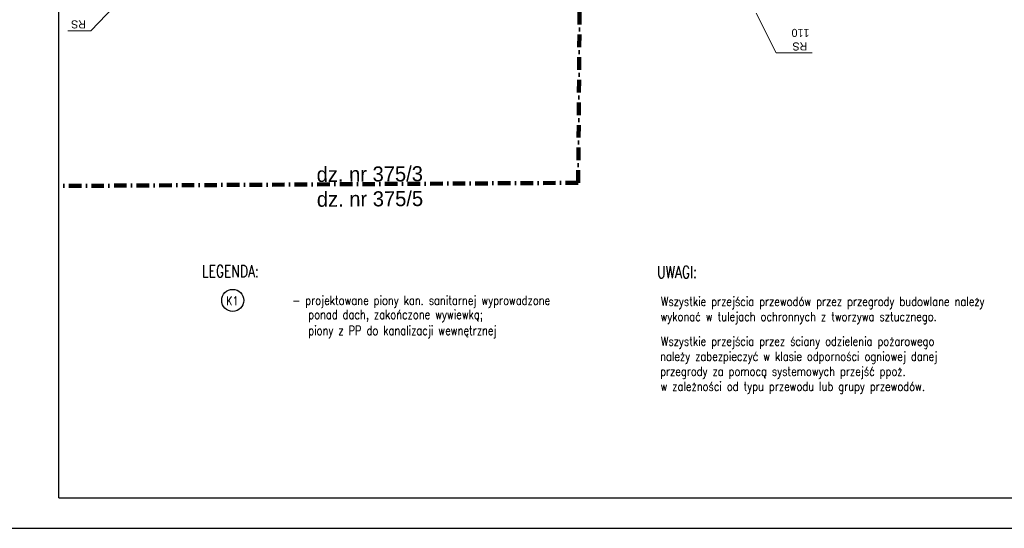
# Model space of a CAD drawing. Extents: x -220312 to -8310, y -91840 to 81907.
# Tile 76 of 128: x -199068 to -179442, y 52207 to 62337. Entities that reach past the tile are written whole.
import ezdxf
from ezdxf.enums import TextEntityAlignment as Align

# ---------------------------------------------------------------- set-up
doc = ezdxf.new("R2010")
doc.units = 0
doc.header["$MEASUREMENT"] = 0
doc.set_wipeout_variables(frame=1)
doc.linetypes.add('Kreski i kropki', pattern=[450, 250, -100, 0, -100])
for name, color, linetype, lineweight in [('#IS_kanS', 34, 'Continuous', 30), ('#ks', 34, 'Continuous', 30), ('Arch rynny_Nr_Pióra__21', 7, 'Continuous', 9), ('INWENT KONST. DREWNIANA_Nr_Pióra__20', 1, 'Continuous', 100), ('INWENT OPISY_Nr_Pióra__21', 7, 'Continuous', 9), ('INWENT RURY SPUSTOWE_Nr_Pióra__21', 7, 'Continuous', 9), ('PODKŁAD', 252, 'Continuous', 35), ('RAMKA', 255, 'Continuous', 35)]:
    doc.layers.add(name, color=color, linetype=linetype, lineweight=lineweight)
for name, color, linetype in [('#kan_san-op', 34, 'Continuous'), ('_opis', 3, 'Continuous'), ('_TABELA', 7, 'Continuous'), ('INWENT RZĘDNE', 7, 'Continuous'), ('IS kan. pion', 3, 'Continuous')]:
    doc.layers.add(name, color=color, linetype=linetype)
doc.styles.add('GENERATED_STYLE_6', font='txt')
doc.styles.add('ROMANS', font='romans.shx', dxfattribs={"width": 0.85, "height": 0.11})

# ---------------------------------------------------------------- blocks, each defined once
blk = doc.blocks.new('Koty wysokościowe_17', base_point=(-175372, 65660))
at = {"layer": 'INWENT KONST. DREWNIANA_Nr_Pióra__20', "color": 252, "linetype": 'Kreski i kropki'}
blk.add_line((-187936, 56001), (-187902, 60005), dxfattribs=at)
at = {"layer": 'Arch rynny_Nr_Pióra__21', "color": 252, "linetype": 'Continuous', "style": 'GENERATED_STYLE_6'}
for s, p in [('110', (-183326, 59067)), ('RS', (-183368, 58796))]:
    blk.add_text(s, height=160, rotation=180, dxfattribs=at).set_placement(p)
at = {"layer": 'INWENT OPISY_Nr_Pióra__21', "color": 252, "linetype": 'Continuous', "style": 'GENERATED_STYLE_6'}
for s, p in [('dz. nr 375/3', (-193148, 56017)), ('dz. nr 375/5', (-193144, 55523))]:
    blk.add_text(s, height=300, rotation=0.4183, dxfattribs=at).set_placement(p)
at = {"layer": 'INWENT RURY SPUSTOWE_Nr_Pióra__21', "color": 252, "linetype": 'Continuous', "style": 'GENERATED_STYLE_6'}
blk.add_text('RS', height=160, rotation=180, dxfattribs=at).set_placement((-197746, 59236))
blk = doc.blocks.new('p2')
at = {"layer": 'Arch rynny_Nr_Pióra__21', "color": 252, "linetype": 'Continuous'}
for p, q in [((-183992, 58589), (-184387, 59380)), ((-183269, 58589), (-183992, 58589))]:
    blk.add_line(p, q, dxfattribs=at)
at = {"layer": 'INWENT KONST. DREWNIANA_Nr_Pióra__20', "color": 252, "linetype": 'Kreski i kropki', "flags": 128}
blk.add_lwpolyline([(-187936, 56001), (-213027, 55846)], dxfattribs=at)
at = {"layer": 'INWENT RURY SPUSTOWE_Nr_Pióra__21', "color": 252, "linetype": 'Continuous'}
for p, q in [((-197648, 59028), (-196992, 59715)), ((-198110, 59028), (-197648, 59028))]:
    blk.add_line(p, q, dxfattribs=at)
at = {"layer": 'INWENT RZĘDNE', "color": 252}
blk.add_blockref('Koty wysokościowe_17', (-175372, 65660), dxfattribs=at)
blk = doc.blocks.new('A$C382C6C0C')
at = {"layer": '#ks', "color": 7, "lineweight": -3}
for p, q in [((0, -2848), (0, 0)), ((0, -2848), (3890.5, -2848)), ((-248.5, -2909), (3951.5, -2909))]:
    blk.add_line(p, q, dxfattribs=at)
blk = doc.blocks.new('A$C689C700D')
at = {"layer": '#ks', "color": 1, "lineweight": 35, "xscale": 10, "yscale": 10, "zscale": 10}
blk.add_blockref('A$C382C6C0C', (-37653, 28364), dxfattribs=at)

msp = doc.modelspace()

# ---------------------------------------------------------------- linework, layer by layer
at = {"layer": '_opis', "color": 7}
msp.add_circle((-194821, 56746), 220, dxfattribs=at)

# ---------------------------------------------------------------- block references
at = {"layer": 'PODKŁAD'}
msp.add_blockref('p2', (0, 3088), dxfattribs=at)

# ---------------------------------------------------------------- texts
at = {"layer": '#IS_kanS', "color": 7, "style": 'ROMANS', "width": 0.8}
msp.add_text('K1', height=175.6, dxfattribs=at).set_placement((-194829, 56738), align=Align.MIDDLE_CENTER)
at = {"layer": '_opis', "color": 7, "style": 'ROMANS', "width": 0.8}
for s, p in [('Wszystkie przejścia przewodów przez przegrody budowlane należy', (-186285, 56635)), ('wykonać w tulejach ochronnych z tworzywa sztucznego.', (-186294, 56335)), ('Wszystkie przejścia przez ściany odzielenia pożarowego', (-186285, 55843)), ('należy zabezpieczyć w klasie odporności ogniowej danej', (-186302, 55543)), ('przegrody za pomocą systemowych przejść ppoż. ', (-186302, 55243)), ('w zależności od typu przewodu lub grupy przewodów.', (-186294, 54943))]:
    msp.add_text(s, height=180, dxfattribs=at).set_placement(p)
at = {"layer": '_TABELA', "color": 7, "style": 'ROMANS', "width": 0.75}
for s, p in [('LEGENDA:', (-195435, 57208)), ('UWAGI:', (-186363, 57191))]:
    msp.add_text(s, height=240, dxfattribs=at).set_placement(p)
at = {"layer": 'IS kan. pion', "color": 7, "style": 'ROMANS', "width": 0.8}
for s, p in [('- projektowane piony kan. sanitarnej wyprowadzone', (-193635, 56657)), ('ponad dach, zakończone wywiewką;  ', (-193316, 56376)), ('piony z PP do kanalizacji wewnętrznej', (-193315, 56057))]:
    msp.add_text(s, height=180, dxfattribs=at).set_placement(p)

# ---------------------------------------------------------------- next in the draw order: wipeouts: each hides what was drawn before it
at = {"ltscale": 10}
msp.add_wipeout([(-200770, 81907), (-198285, 81297), (-198285, 52817), (-200770, 52207)], dxfattribs=at).dxf.layer = '#kan_san-op'

# ---------------------------------------------------------------- next in the draw order: block references
at = {"layer": 'RAMKA'}
msp.add_blockref('A$C689C700D', (-160632, 52933), dxfattribs=at)

doc.saveas('drawing.dxf')
